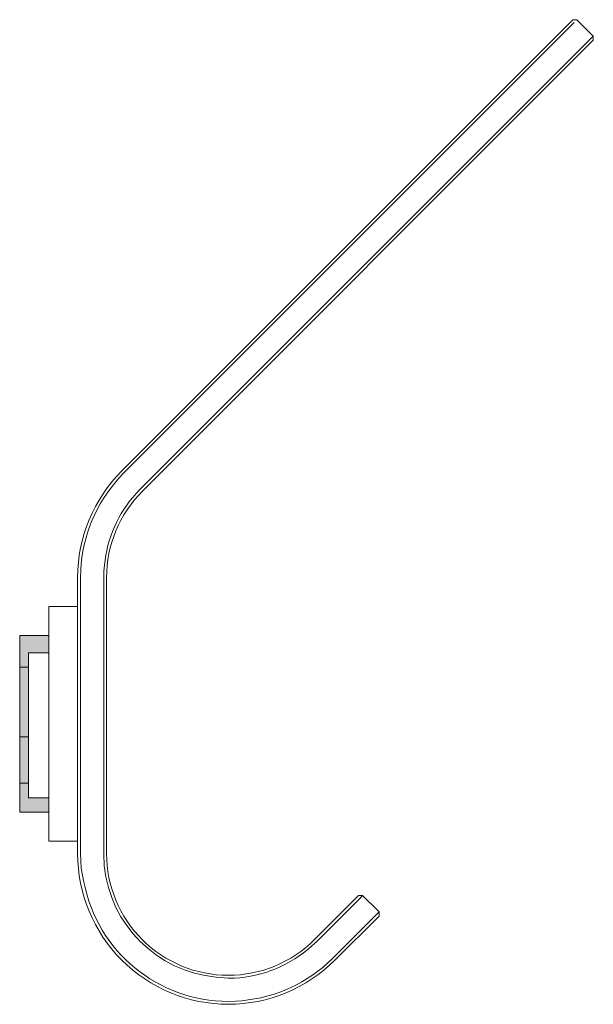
# Model space of a CAD drawing. Header units: centimetres. Extents: x -54 to 50, y -5 to 34.
# Tile 1 of 16: x -54 to -44, y 17 to 34. Entities that reach past the tile are written whole.
import ezdxf

# ---------------------------------------------------------------- set-up
doc = ezdxf.new("R2010")
doc.units = ezdxf.units.CM
doc.header["$LTSCALE"] = 2.54
doc.layers.add('Keine', color=7, linetype='Continuous', lineweight=5)

# ---------------------------------------------------------------- blocks, each defined once
blk = doc.blocks.new('Gruppe-7')
at = {"layer": 'Keine', "linetype": 'Continuous', "lineweight": 0}
blk.add_hatch(color=8, dxfattribs=at).paths.add_polyline_path([(-54.123, 23.099), (-53.623, 23.099), (-53.623, 20.049), (-54.123, 20.049)])
at = {"layer": 'Keine', "color": 7, "linetype": 'Continuous', "lineweight": 9}
for p, q in [((-44.276, 33.386), (-44.226, 33.436)), ((-53.123, 19.327), (-53.123, 24.099)), ((-53.073, 24.099), (-53.073, 19.327)), ((-52.673, 19.334), (-52.673, 24.099)), ((-52.623, 24.099), (-52.623, 19.336)), ((-48.256, 18.561), (-48.206, 18.611)), ((-47.973, 18.278), (-48.72, 17.532)), ((-47.973, 18.278), (-47.923, 18.328)), ((-48.684, 17.496), (-48.685, 17.497))]:
    blk.add_line(p, q, dxfattribs=at)
at = {"layer": 'Keine', "color": 7, "linetype": 'Continuous', "lineweight": 9, "flags": 128}
for points in [[(-52.623, 24.098, -0.198888), (-52.008, 25.583), (-44.226, 33.365), (-44.226, 33.436), (-44.509, 33.718), (-44.579, 33.718), (-52.361, 25.936, 0.198893), (-53.123, 24.098, 0.198893)], [(-44.559, 33.669), (-52.326, 25.901), (-52.41, 25.809, 0.174261), (-53.07, 24.223), (-53.073, 24.097)], [(-52.673, 24.1), (-52.671, 24.205), (-52.661, 24.31, -0.161696), (-52.115, 25.543), (-52.043, 25.618), (-44.276, 33.386)], [(-53.123, 19.335, 0.414214), (-50.523, 16.735, 0.198912), (-48.685, 17.497, 0.198912)], [(-53.074, 19.337), (-53.061, 19.085), (-53.014, 18.84, 0.359321), (-50.523, 16.785), (-50.398, 16.79, 0.17428), (-48.811, 17.445), (-48.719, 17.532)], [(-52.673, 19.333), (-52.663, 19.124, 0.359286), (-50.733, 17.204), (-50.524, 17.185), (-50.419, 17.188, 0.174279), (-49.082, 17.743), (-49.004, 17.814), (-48.256, 18.561)], [(-52.623, 19.335, 0.414214), (-50.523, 17.235, 0.198912), (-49.038, 17.85), (-48.277, 18.611), (-48.206, 18.611), (-47.923, 18.328), (-47.923, 18.257), (-48.684, 17.496)]]:
    blk.add_lwpolyline(points, format="xyb", dxfattribs=at)
at = {"layer": 'Keine', "color": 7, "linetype": 'Continuous', "lineweight": 9}
for points in [[(-53.623, 23.599), (-53.123, 23.599), (-53.123, 19.549), (-53.623, 19.549)], [(-54.123, 23.099), (-53.623, 23.099), (-53.623, 20.049), (-54.123, 20.049)]]:
    blk.add_lwpolyline(points, close=True, dxfattribs=at)
at = {"color": 7, "linetype": 'Continuous', "lineweight": 9}
blk.add_wipeout([(-53.973, 22.799), (-53.623, 22.799), (-53.623, 20.299), (-53.973, 20.299)], dxfattribs=at).dxf.layer = 'Keine'
at = {"layer": 'Keine', "linetype": 'Continuous', "lineweight": 0}
for color, points in [(254, [(-54.123, 22.549), (-53.973, 22.549), (-53.973, 20.549), (-54.123, 20.549)]), (253, [(-54.123, 21.349), (-53.973, 21.349), (-53.973, 20.549), (-54.123, 20.549)])]:
    blk.add_hatch(color=color, dxfattribs=at).paths.add_polyline_path(points)
at = {"layer": 'Keine', "color": 7, "linetype": 'Continuous', "lineweight": 9}
for points in [[(-53.973, 22.799), (-53.623, 22.799), (-53.623, 20.299), (-53.973, 20.299)], [(-54.123, 22.549), (-53.973, 22.549), (-53.973, 20.549), (-54.123, 20.549)], [(-54.123, 21.349), (-53.973, 21.349), (-53.973, 20.549), (-54.123, 20.549)]]:
    blk.add_lwpolyline(points, close=True, dxfattribs=at)

msp = doc.modelspace()

# ---------------------------------------------------------------- block references
at = {"layer": 'Keine', "color": 7}
msp.add_blockref('Gruppe-7', (0, 0), dxfattribs=at)

doc.saveas('drawing.dxf')
